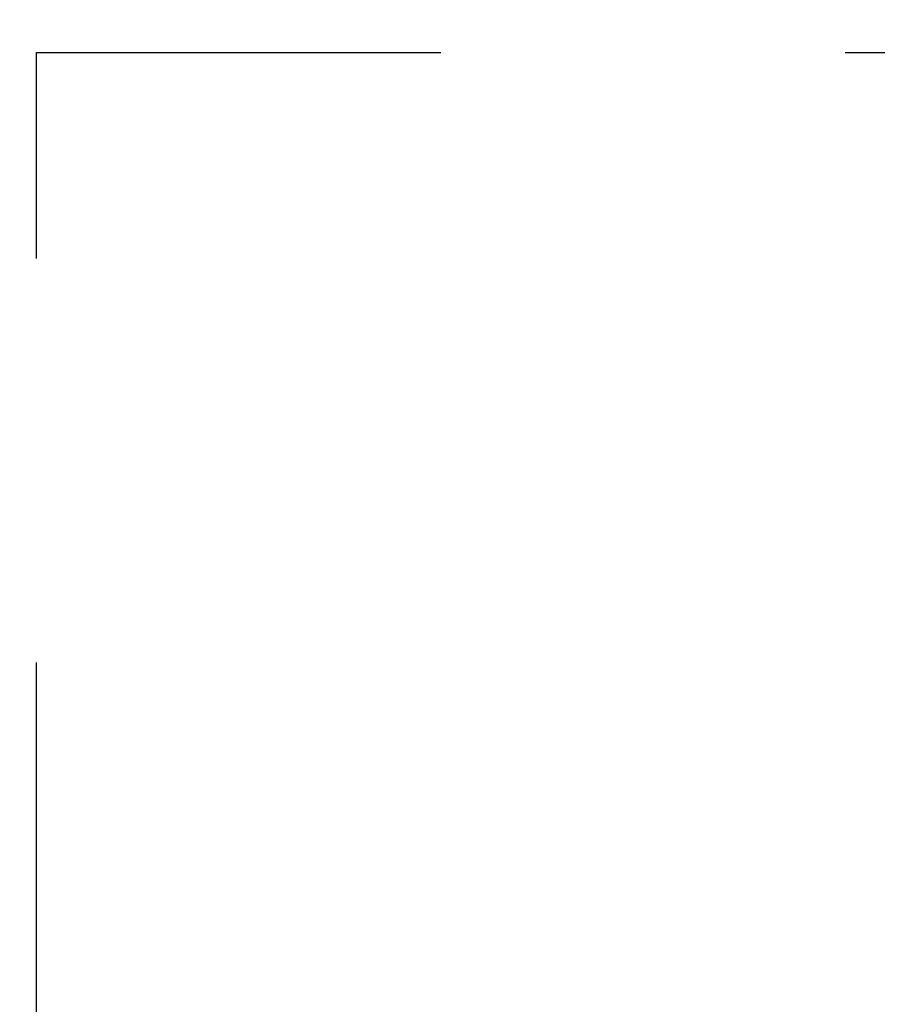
# Model space of a CAD drawing. Header units: millimetres. Extents: x 160 to 432, y 133 to 332.
# Tile 12 of 51: x 266.94 to 273.46, y 219.5 to 226.98. Entities that reach past the tile are written whole.
import ezdxf

# ---------------------------------------------------------------- set-up
doc = ezdxf.new("R2010")
doc.units = ezdxf.units.MM
doc.header["$LTSCALE"] = 30.734
doc.linetypes.add('HIDDEN', pattern=[0.2, 0.1, -0.1])
doc.layers.add('KONSTR_EL', color=7, linetype='CONTINUOUS')

msp = doc.modelspace()

# ---------------------------------------------------------------- linework, layer by layer
at = {"layer": 'KONSTR_EL', "color": 8, "linetype": 'HIDDEN'}
for p, q in [((267.0674, 212.875), (267.0674, 226.7353)), ((267.0674, 226.7353), (280.9277, 226.7353))]:
    msp.add_line(p, q, dxfattribs=at)
for radius in [40.5, 32.4, 24.3]:
    msp.add_circle((261.4674, 232.3353), radius, dxfattribs=at)
for radius, start, end in [(20.3, 0, 270), (20.25, 286.054, 343.946)]:
    msp.add_arc((261.4674, 232.3353), radius, start, end, dxfattribs=at)

doc.saveas('drawing.dxf')
